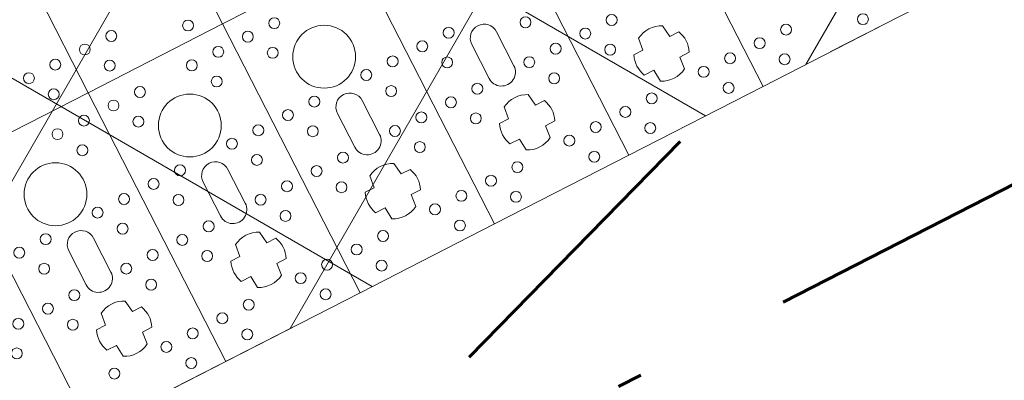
# Model space of a CAD drawing. Header units: metres. Extents: x 7472034 to 8440138, y 5890133 to 5961460.
# Tile 64 of 103: x 8439531.74 to 8439535.65, y 5890375.39 to 5890376.83. Entities that reach past the tile are written whole.
import ezdxf
from ezdxf import colors
from ezdxf.entities.mleader import LeaderData, LeaderLine
from ezdxf.math import Vec2, Vec3

# ---------------------------------------------------------------- set-up
doc = ezdxf.new("R2010")
doc.units = ezdxf.units.M
doc.header["$MEASUREMENT"] = 0
for name, pattern in [('$0$L218_500', [1, 0.5, -0.5]), ('ACAD_ISO03W100', [30, 12, -18]), ('CENTER', [2, 1.25, -0.25, 0.25, -0.25]), ('DASHDOT', [25.399999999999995, 12.7, -6.349999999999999, 0, -6.349999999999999]), ('DASHED', [19.049999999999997, 12.7, -6.349999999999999])]:
    doc.linetypes.add(name, pattern=pattern)
doc.layers.get('0').update_dxf_attribs({"linetype": 'CONTINUOUS', "lineweight": 5})
for name, color, linetype, lineweight in [('### rzędne', 172, 'CONTINUOUS', 5), ('___DR.warstwice', 7, 'CONTINUOUS', 5), ('__GRANICA', 5, 'ACAD_ISO03W100', 80), ('_IS.BLOK.KD.doziemne', 7, 'CONTINUOUS', 5), ('_IS.TCH.V.oddzialywanie', 30, 'DASHED', 60), ('_IS.TCH.V.skrzynki.0', 101, 'CONTINUOUS', 20), ('_IS.TCH.V.skrzynki.1', 97, 'CONTINUOUS', 20), ('_IS.TCH.V.skrzynki.2', 93, 'CONTINUOUS', 20)]:
    doc.layers.add(name, color=color, linetype=linetype, lineweight=lineweight)
doc.layers.add('_IS.A.śmieci', color=21, linetype='CONTINUOUS', lineweight=30, plot=False)
doc.styles.add('ARIAL', font='arial.ttf')
doc.styles.add('RS', font='Romans.shx', dxfattribs={"width": 0.7})

# ---------------------------------------------------------------- blocks, each defined once
blk = doc.blocks.new('A$C57F34CC8')
at = {"layer": '__GRANICA', "color": 246, "lineweight": 60, "ltscale": 0.1}
blk.add_lwpolyline([(104.5474768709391, 61.49084398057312), (124.7534257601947, 8.664832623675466), (116.2782638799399, -2.598389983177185e-07), (87.50180485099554, 5.853071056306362), (75.53745610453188, 9.185393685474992), (65.1202681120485, 10.79332474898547), (52.65768154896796, 12.23814885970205), (35.11359243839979, 14.25579591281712), (31.17050394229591, 14.72508112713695), (-8.847564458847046e-07, 23.87893649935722)], dxfattribs=at)
blk = doc.blocks.new('*U25')
at = {"lineweight": 5}
for p, q in [((4800.000047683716, 17999.39999997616), (4800.000047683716, 18599.40002381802)), ((4800.000047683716, 17999.40002381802), (3600, 17999.40002381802)), ((3600, 17999.39999997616), (4800.000047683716, 17999.39999997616)), ((4800.000047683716, 17399.39999997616), (4800.000047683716, 17999.40002381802)), ((4454.200035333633, 17799.41180765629), (4454.200035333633, 17759.27779868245)), ((4545.251703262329, 17757.3414337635), (4545.251703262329, 17799.66109861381)), ((4454.200035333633, 17759.27779868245), (4403.997000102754, 17753.0974925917)), ((4595.871898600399, 17753.33129808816), (4545.251703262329, 17757.3414337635)), ((4403.997000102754, 17645.70253120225), (4454.200035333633, 17639.52222511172)), ((4454.200035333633, 17639.52222511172), (4454.200035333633, 17599.38821613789)), ((4545.251703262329, 17641.45859003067), (4595.871898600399, 17645.46872570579)), ((4545.251703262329, 17599.13892518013), (4545.251703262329, 17641.45859003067)), ((4800.000047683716, 17399.40002381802), (3600, 17399.40002381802)), ((3600, 17399.39999997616), (4800.000047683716, 17399.39999997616)), ((4800.000047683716, 16799.39999997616), (4800.000047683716, 17399.40002381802)), ((4454.200035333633, 17199.41180765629), (4454.200035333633, 17159.27779868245)), ((4545.251703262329, 17157.3414337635), (4545.251703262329, 17199.66109861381)), ((4275.600023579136, 17154.90001261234), (4124.400023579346, 17154.90001189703)), ((4454.200035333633, 17159.27779868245), (4403.997000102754, 17153.0974925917)), ((4595.871898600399, 17153.33129808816), (4545.251703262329, 17157.3414337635)), ((4124.400023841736, 17043.90001189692), (4275.600023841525, 17043.90001189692)), ((4403.997000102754, 17045.70253120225), (4454.200035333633, 17039.52222511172)), ((4454.200035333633, 17039.52222511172), (4454.200035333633, 16999.38821613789)), ((4545.251703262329, 17041.45859003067), (4595.871898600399, 17045.46872570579)), ((4545.251703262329, 16999.13892518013), (4545.251703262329, 17041.45859003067)), ((3600, 16799.40002381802), (3600, 16199.39999997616)), ((4800.000047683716, 16799.40002381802), (3600, 16799.40002381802)), ((3600, 16799.39999997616), (4800.000047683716, 16799.39999997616)), ((3600.000047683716, 16199.39999997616), (3600.000047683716, 16799.40002381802)), ((4800.000047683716, 16199.39999997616), (4800.000047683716, 16799.40002381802)), ((4545.251703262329, 16557.3414337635), (4545.251703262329, 16599.66109861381)), ((4454.200035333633, 16599.41180765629), (4454.200035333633, 16559.27779868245)), ((4275.600023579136, 16554.90001261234), (4124.400023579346, 16554.90001189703)), ((4454.200035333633, 16559.27779868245), (4403.997000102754, 16553.0974925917)), ((4595.871898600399, 16553.33129808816), (4545.251703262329, 16557.3414337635)), ((4124.400023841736, 16443.90001189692), (4275.600023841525, 16443.90001189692)), ((4403.997000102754, 16445.70253120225), (4454.200035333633, 16439.52222511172)), ((4545.251703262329, 16441.45859003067), (4595.871898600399, 16445.46872570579)), ((4454.200035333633, 16439.52222511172), (4454.200035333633, 16399.38821613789)), ((4545.251703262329, 16399.13892518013), (4545.251703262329, 16441.45859003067)), ((3600.000047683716, 16199.40002381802), (2400, 16199.40002381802)), ((2400, 16199.39999997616), (3600.000047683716, 16199.39999997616)), ((3600, 16199.40002381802), (3600, 15599.39999997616)), ((4800.000047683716, 16199.40002381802), (3600, 16199.40002381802)), ((3600, 16199.39999997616), (4800.000047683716, 16199.39999997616)), ((3600.000047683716, 15599.39999997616), (3600.000047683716, 16199.40002381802)), ((4800.000047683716, 15599.39999997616), (4800.000047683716, 16199.40002381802)), ((4454.200035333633, 15999.41180765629), (4454.200035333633, 15959.27779868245)), ((4545.251703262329, 15957.3414337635), (4545.251703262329, 15999.66109861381)), ((4275.600023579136, 15954.90001261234), (4124.400023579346, 15954.90001189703)), ((4454.200035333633, 15959.27779868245), (4403.997000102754, 15953.0974925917)), ((4595.871898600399, 15953.33129808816), (4545.251703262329, 15957.3414337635)), ((4124.400023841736, 15843.90001189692), (4275.600023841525, 15843.90001189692)), ((4403.997000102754, 15845.70253120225), (4454.200035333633, 15839.52222511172)), ((4454.200035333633, 15839.52222511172), (4454.200035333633, 15799.38821613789)), ((4545.251703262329, 15841.45859003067), (4595.871898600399, 15845.46872570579)), ((4545.251703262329, 15799.13892518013), (4545.251703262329, 15841.45859003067)), ((3600.000047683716, 15599.40002381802), (2400, 15599.40002381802)), ((2400, 15599.39999997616), (3600.000047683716, 15599.39999997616)), ((3600, 15599.40002381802), (3600, 14999.39999997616)), ((4800.000047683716, 15599.40002381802), (3600, 15599.40002381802)), ((3600, 15599.39999997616), (4800.000047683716, 15599.39999997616)), ((3600.000047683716, 14999.39999997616), (3600.000047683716, 15599.40002381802)), ((4800.000047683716, 14999.39999997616), (4800.000047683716, 15599.40002381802)), ((4454.200035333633, 15399.41180765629), (4454.200035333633, 15359.27779868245)), ((4545.251703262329, 15357.3414337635), (4545.251703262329, 15399.66109861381)), ((4275.600023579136, 15354.90001261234), (4124.400023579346, 15354.90001189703)), ((4454.200035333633, 15359.27779868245), (4403.997000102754, 15353.0974925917)), ((4595.871898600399, 15353.33129808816), (4545.251703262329, 15357.3414337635)), ((4124.400023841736, 15243.90001189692), (4275.600023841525, 15243.90001189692)), ((4403.997000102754, 15245.70253120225), (4454.200035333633, 15239.52222511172)), ((4454.200035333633, 15239.52222511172), (4454.200035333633, 15199.38821613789)), ((4545.251703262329, 15241.45859003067), (4595.871898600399, 15245.46872570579)), ((4545.251703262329, 15199.13892518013), (4545.251703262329, 15241.45859003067)), ((4800.000047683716, 14999.40002381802), (3600, 14999.40002381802)), ((3600, 14999.39999997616), (4800.000047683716, 14999.39999997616))]:
    blk.add_line(p, q, dxfattribs=at)
for centre, radius in [((4743.127355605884, 18474.40001189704), 21.7392778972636), ((4640.936357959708, 18183.4000118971), 21.7392778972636), ((4743.127355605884, 18124.40001189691), 21.7392778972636), ((4640.936357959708, 18065.40001189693), 21.7392778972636), ((4640.936357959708, 17933.40001189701), 21.7392778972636), ((4743.127355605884, 17874.40001189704), 21.7392778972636), ((4640.936357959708, 17815.40001189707), 21.7392778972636), ((4290.936357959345, 17583.4000118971), 21.73927789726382), ((4640.936357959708, 17583.4000118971), 21.7392778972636), ((4393.127355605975, 17524.40001189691), 21.7392778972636), ((4743.127355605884, 17524.40001189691), 21.7392778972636), ((4290.936357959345, 17465.40001189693), 21.73927789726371), ((4640.936357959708, 17465.40001189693), 21.7392778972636), ((4290.936357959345, 17333.40001189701), 21.73927789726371), ((4640.936357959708, 17333.40001189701), 21.7392778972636), ((4143.127355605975, 17274.40001189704), 21.7392778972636), ((4393.127355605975, 17274.40001189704), 21.7392778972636), ((4743.127355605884, 17274.40001189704), 21.7392778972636), ((4290.936357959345, 17215.40001189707), 21.7392778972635), ((4640.936357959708, 17215.40001189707), 21.7392778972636), ((4040.936357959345, 16983.4000118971), 21.73927789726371), ((4290.936357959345, 16983.4000118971), 21.73927789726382), ((4640.936357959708, 16983.4000118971), 21.7392778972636), ((4143.127355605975, 16924.40001189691), 21.7392778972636), ((4393.127355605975, 16924.40001189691), 21.7392778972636), ((4743.127355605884, 16924.40001189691), 21.7392778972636), ((4040.936357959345, 16865.40001189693), 21.73927789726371), ((4290.936357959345, 16865.40001189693), 21.73927789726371), ((4640.936357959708, 16865.40001189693), 21.7392778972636), ((4040.936357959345, 16733.40001189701), 21.7392778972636), ((4290.936357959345, 16733.40001189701), 21.73927789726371), ((4640.936357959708, 16733.40001189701), 21.7392778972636), ((4143.127355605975, 16674.40001189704), 21.7392778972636), ((4393.127355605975, 16674.40001189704), 21.7392778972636), ((4743.127355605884, 16674.40001189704), 21.7392778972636), ((3900.000023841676, 16499.40001189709), 125), ((4040.936357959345, 16615.40001189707), 21.73927789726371), ((4290.936357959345, 16615.40001189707), 21.7392778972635), ((4640.936357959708, 16615.40001189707), 21.7392778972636), ((3690.936357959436, 16383.4000118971), 21.73927789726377), ((4040.936357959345, 16383.4000118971), 21.73927789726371), ((4290.936357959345, 16383.4000118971), 21.73927789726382), ((4640.936357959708, 16383.4000118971), 21.7392778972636), ((3793.127355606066, 16324.40001189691), 21.73927789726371), ((4143.127355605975, 16324.40001189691), 21.7392778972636), ((4393.127355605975, 16324.40001189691), 21.7392778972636), ((4743.127355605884, 16324.40001189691), 21.7392778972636), ((3690.936357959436, 16265.40001189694), 21.73927789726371), ((4040.936357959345, 16265.40001189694), 21.73927789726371), ((4290.936357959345, 16265.40001189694), 21.73927789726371), ((4640.936357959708, 16265.40001189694), 21.7392778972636), ((3690.936357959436, 16133.40001189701), 21.7392778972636), ((4040.936357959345, 16133.40001189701), 21.7392778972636), ((4290.936357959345, 16133.40001189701), 21.73927789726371), ((4640.936357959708, 16133.40001189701), 21.7392778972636), ((3543.127355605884, 16074.40001189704), 21.7392778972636), ((3793.127355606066, 16074.40001189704), 21.73927789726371), ((4143.127355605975, 16074.40001189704), 21.7392778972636), ((4393.127355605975, 16074.40001189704), 21.7392778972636), ((4743.127355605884, 16074.40001189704), 21.7392778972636), ((3690.936357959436, 16015.40001189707), 21.73927789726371), ((3900.000023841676, 15899.40001189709), 125), ((4040.936357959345, 16015.40001189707), 21.73927789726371), ((4290.936357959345, 16015.40001189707), 21.7392778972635), ((4640.936357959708, 16015.40001189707), 21.7392778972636), ((3440.936357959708, 15783.4000118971), 21.7392778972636), ((3690.936357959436, 15783.4000118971), 21.73927789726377), ((4040.936357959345, 15783.4000118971), 21.73927789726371), ((4290.936357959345, 15783.4000118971), 21.73927789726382), ((4640.936357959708, 15783.4000118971), 21.7392778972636), ((3543.127355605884, 15724.40001189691), 21.7392778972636), ((3793.127355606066, 15724.40001189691), 21.73927789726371), ((4143.127355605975, 15724.40001189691), 21.7392778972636), ((4393.127355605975, 15724.40001189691), 21.7392778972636), ((4743.127355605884, 15724.40001189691), 21.7392778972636), ((3440.936357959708, 15665.40001189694), 21.7392778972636), ((3690.936357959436, 15665.40001189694), 21.73927789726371), ((4040.936357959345, 15665.40001189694), 21.73927789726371), ((4290.936357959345, 15665.40001189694), 21.73927789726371), ((4640.936357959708, 15665.40001189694), 21.7392778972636), ((3440.936357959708, 15533.40001189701), 21.7392778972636), ((3690.936357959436, 15533.40001189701), 21.7392778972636), ((4040.936357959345, 15533.40001189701), 21.7392778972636), ((4290.936357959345, 15533.40001189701), 21.73927789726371), ((4640.936357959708, 15533.40001189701), 21.7392778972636), ((3543.127355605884, 15474.40001189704), 21.7392778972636), ((3793.127355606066, 15474.40001189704), 21.73927789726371), ((4143.127355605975, 15474.40001189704), 21.7392778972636), ((4393.127355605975, 15474.40001189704), 21.7392778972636), ((4743.127355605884, 15474.40001189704), 21.7392778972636), ((3440.936357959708, 15415.40001189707), 21.7392778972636), ((3690.936357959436, 15415.40001189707), 21.73927789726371), ((4040.936357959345, 15415.40001189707), 21.73927789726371), ((4290.936357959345, 15415.40001189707), 21.7392778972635), ((4640.936357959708, 15415.40001189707), 21.7392778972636), ((3900.000023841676, 15299.40001189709), 125), ((4040.936357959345, 15183.4000118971), 21.73927789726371), ((4290.936357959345, 15183.4000118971), 21.73927789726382), ((4640.936357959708, 15183.4000118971), 21.7392778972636), ((4143.127355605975, 15124.40001189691), 21.7392778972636), ((4393.127355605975, 15124.40001189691), 21.7392778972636), ((4040.936357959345, 15065.40001189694), 21.73927789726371), ((4290.936357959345, 15065.40001189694), 21.73927789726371), ((4290.936357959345, 14933.40001189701), 21.73927789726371), ((4393.127355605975, 14874.40001189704), 21.7392778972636)]:
    blk.add_circle(centre, radius, dxfattribs=at)
for centre, radius, start, end in [((4500.000023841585, 17699.40001189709), 110, 65.70851514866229, 114.6052205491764), ((4500.000023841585, 17699.40001189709), 109.9999999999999, 150.7803558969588, 209.2196441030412), ((4500.000023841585, 17699.40001189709), 110.0000000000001, 330.6407226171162, 29.35927738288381), ((4500.000023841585, 17699.40001189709), 110, 245.3947794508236, 294.2914848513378), ((4500.000023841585, 17099.40001189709), 110, 65.70851514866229, 114.6052205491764), ((4124.400023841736, 17099.40001189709), 55.50000000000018, 90.00000026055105, 270), ((4275.600023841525, 17099.40001189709), 55.50000000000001, 270, 90.00000026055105), ((4500.000023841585, 17099.40001189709), 109.9999999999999, 150.7803558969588, 209.2196441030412), ((4500.000023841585, 17099.40001189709), 110.0000000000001, 330.6407226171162, 29.35927738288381), ((4500.000023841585, 17099.40001189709), 110, 245.3947794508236, 294.2914848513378), ((4500.000023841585, 16499.40001189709), 110, 65.70851514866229, 114.6052205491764), ((4124.400023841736, 16499.40001189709), 55.50000000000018, 90.00000026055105, 270), ((4275.600023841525, 16499.40001189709), 55.50000000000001, 270, 90.00000026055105), ((4500.000023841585, 16499.40001189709), 109.9999999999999, 150.7803558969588, 209.2196441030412), ((4500.000023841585, 16499.40001189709), 110.0000000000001, 330.640722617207, 29.35927738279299), ((4500.000023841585, 16499.40001189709), 110, 245.3947794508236, 294.2914848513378), ((4500.000023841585, 15899.40001189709), 110, 65.70851514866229, 114.6052205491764), ((4124.400023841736, 15899.40001189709), 55.50000000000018, 90.00000026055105, 270), ((4275.600023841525, 15899.40001189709), 55.50000000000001, 270, 90.00000026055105), ((4500.000023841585, 15899.40001189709), 109.9999999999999, 150.7803558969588, 209.2196441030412), ((4500.000023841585, 15899.40001189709), 110.0000000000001, 330.640722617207, 29.35927738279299), ((4500.000023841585, 15899.40001189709), 110, 245.3947794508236, 294.2914848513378), ((4500.000023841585, 15299.40001189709), 110, 65.70851514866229, 114.6052205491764), ((4124.400023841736, 15299.40001189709), 55.50000000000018, 90.00000026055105, 270), ((4275.600023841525, 15299.40001189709), 55.50000000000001, 270, 90.00000026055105), ((4500.000023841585, 15299.40001189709), 109.9999999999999, 150.7803558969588, 209.2196441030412), ((4500.000023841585, 15299.40001189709), 110.0000000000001, 330.640722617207, 29.35927738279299), ((4500.000023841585, 15299.40001189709), 110, 245.3947794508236, 294.2914848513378)]:
    blk.add_arc(centre, radius, start, end, dxfattribs=at)
blk = doc.blocks.new('JPII.KD_aktualizacja rzędnych_20.12.2024')
at = {"layer": '_IS.TCH.V.skrzynki.0', "lineweight": 13}
h = blk.add_hatch(dxfattribs=at)
h.set_pattern_fill('ANSI37', color=256, scale=10, angle=15)
h.set_pattern_definition([(59.99999999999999, (-62.26768374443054, 30.61646902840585), (-1.082531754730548, 0.625), []), (150, (-62.26768374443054, 30.61646902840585), (-0.6250000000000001, -1.082531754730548), [])])
h.paths.add_polyline_path([(8438679.881406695, 5890674.828945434), (8438677.694513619, 5890679.101824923), (8438656.86422629, 5890668.44072127), (8438659.051119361, 5890664.167841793)])
at = {"layer": '_IS.TCH.V.oddzialywanie', "color": 150, "linetype": 'DASHDOT', "ltscale": 0.1, "elevation": 7.079631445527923e-07}
blk.add_lwpolyline([(8438658.703454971, 5890663.091213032), (8438680.958035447, 5890674.481281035), (8438678.042178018, 5890680.178453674), (8438655.787597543, 5890668.78838567)], close=True, dxfattribs=at)
at = {"layer": '_IS.TCH.V.skrzynki.1', "linetype": 'ACAD_ISO03W100', "ltscale": 0.05, "elevation": 7.079631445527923e-07}
blk.add_lwpolyline([(8438677.694513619, 5890679.101824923), (8438679.881406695, 5890674.828945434), (8438659.051119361, 5890664.167841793), (8438656.86422629, 5890668.44072127), (8438677.694513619, 5890679.101824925)], dxfattribs=at)
at = {"layer": '_IS.TCH.V.skrzynki.2', "color": 124, "xscale": 0.001, "yscale": 0.001, "zscale": 0.001, "rotation": 297.1037209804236}
blk.add_blockref('*U25', (8438656.864760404, 5890668.440994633, 7.079631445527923e-07), dxfattribs=at)
blk = doc.blocks.new('A$C2C426404')
at = {"layer": '### rzędne', "color": 0, "linetype": 'CENTER', "lineweight": 25, "insert": (91.07568879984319, 12.32183564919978, -1.543864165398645e-08), "char_height": 0.48, "attachment_point": 1, "rotation": 0.4319074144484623, "style": 'ARIAL'}
blk.add_mtext('rzędna posadowienia\\P132,10', dxfattribs=at)

msp = doc.modelspace()

# ---------------------------------------------------------------- block references
at = {"layer": '___DR.warstwice', "color": 0, "linetype": 'Continuous', "ltscale": 0.2}
msp.add_blockref('A$C2C426404', (8439438.733810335, 5890365.88383195), dxfattribs=at)
at = {"layer": '__GRANICA', "color": 1, "linetype": 'Continuous', "ltscale": 0.2}
msp.add_blockref('A$C57F34CC8', (8439413.808154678, 5890371.967410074), dxfattribs=at)
at = {"layer": '_IS.BLOK.KD.doziemne', "linetype": '$0$L218_500'}
msp.add_blockref('JPII.KD_aktualizacja rzędnych_20.12.2024', (859.6212462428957, -295.8072097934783), dxfattribs=at)

# ---------------------------------------------------------------- leaders
at = {"layer": '_IS.A.śmieci'}
ml = msp.add_multileader_mtext('Standard', dxfattribs=at)
ml.set_content('\\A1;miejce na\\Pautomat paczkowy', color=256, style='RS')
ml.set_leader_properties()
ml.build(insert=Vec2(0, 0))
ml.multileader.update_dxf_attribs({"text_left_attachment_type": 2, "text_right_attachment_type": 2, "dogleg_length": 0.2, "arrow_head_size": 0.25})
ctx = ml.context
ctx.base_point, ctx.char_height, ctx.arrow_head_size, ctx.landing_gap_size, ctx.plane_origin = Vec3(8439527.517591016, 5890367.451514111), 0.75, 0.25, 0.1, Vec3(8439504.015071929, 5890380.344600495)
ctx.left_attachment, ctx.right_attachment = 2, 2
notes = []
notes.append((ctx, [(0, (1, 1, 0), (8439527.317591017, 5890367.451514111), (1, 0), 0.2, [(3, [(8439520.472886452, 5890376.709349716)], 0, [])])]))
ctx.mtext.insert, ctx.mtext.width, ctx.mtext.defined_height, ctx.mtext.flow_direction = Vec3(8439527.617591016, 5890368.576514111), 11.00125483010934, 2.459306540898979, 5
for ctx, leaders in notes:
    for number, flags, end, landing, length, lines in leaders:
        leader = LeaderData()
        leader.index, (leader.has_last_leader_line, leader.has_dogleg_vector, leader.attachment_direction) = number, flags
        leader.last_leader_point, leader.dogleg_vector, leader.dogleg_length = Vec3(end), Vec3(landing), length
        for number, points, colour, breaks in lines:
            line = LeaderLine()
            line.index, line.vertices, line.color, line.breaks = number, Vec3.list(points), colors.encode_raw_color(colour), breaks
            leader.lines.append(line)
        ctx.leaders.append(leader)

doc.saveas('drawing.dxf')
